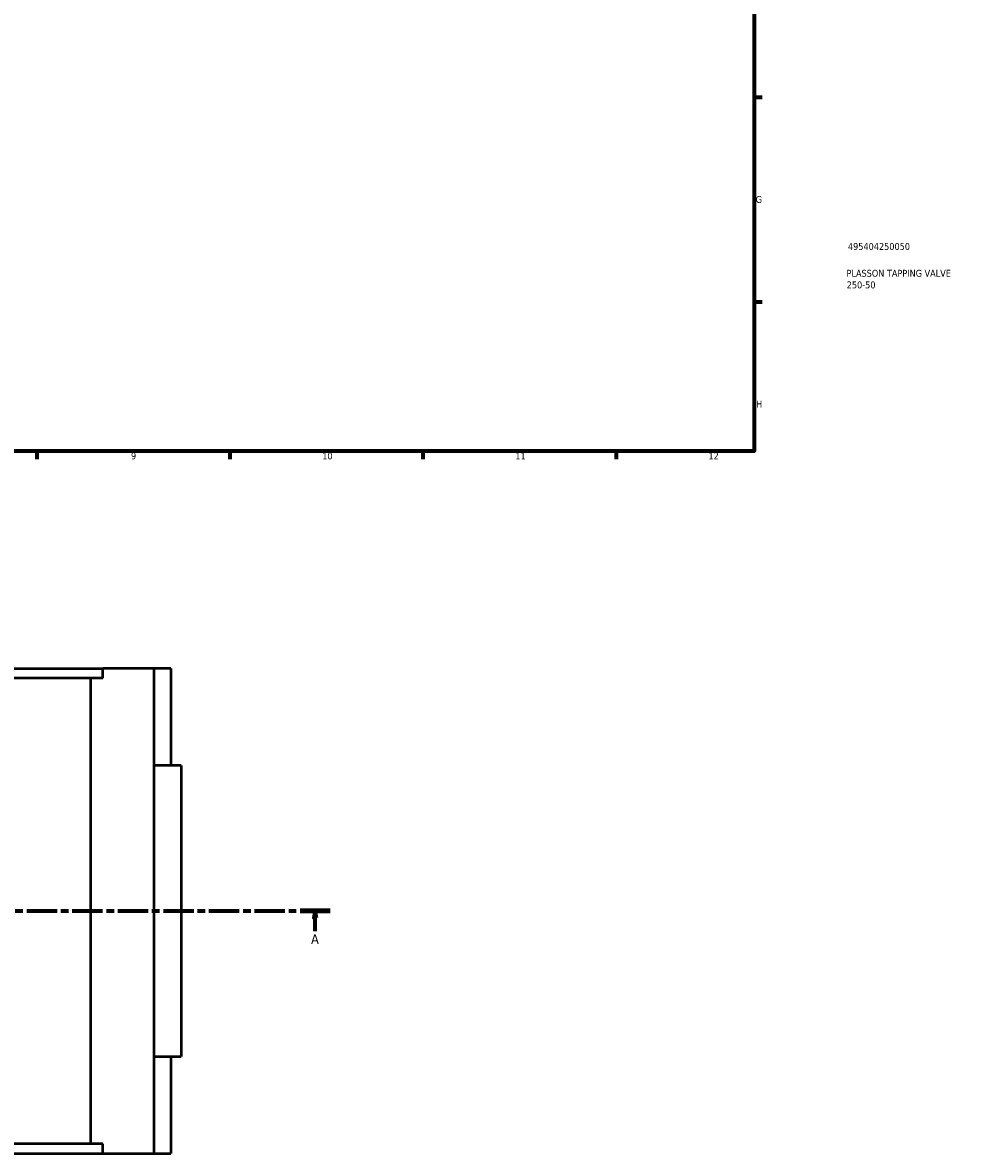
# Model space of a CAD drawing. Header units: millimetres. Extents: x 0 to 1017, y -235 to 1226.
# Tile 4 of 8: x 556 to 895, y -235 to 176. Entities that reach past the tile are written whole.
import ezdxf

# ---------------------------------------------------------------- set-up
doc = ezdxf.new("R2010")
doc.units = ezdxf.units.MM
doc.linetypes.add('CHAIN', pattern=[0.3543, 0.2362, -0.0295, 0.0591, -0.0295])
for name, color, linetype, lineweight in [('Border (ISO)', 7, 'Continuous', 70), ('Section Line (ISO)', 7, 'CHAIN', 70), ('Title (ISO)', 7, 'Continuous', 50), ('Visible (ISO)', 7, 'Continuous', 50)]:
    doc.layers.add(name, color=color, linetype=linetype, lineweight=lineweight)
doc.styles.add('Label Text (ISO)', font='tahoma.ttf')
doc.styles.add('Note Text (ISO)', font='tahoma.ttf')

# ---------------------------------------------------------------- blocks, each defined once
blk = doc.blocks.new('Borders Default Border')
at = {"layer": 'Border (ISO)'}
for p, q in [((821, 148.5), (823.9, 148.5)), ((821, 74.25), (823.9, 74.25)), ((560.67, 20), (560.67, 17.1)), ((630.75, 20), (630.75, 17.1)), ((700.83, 20), (700.83, 17.1)), ((770.92, 20), (770.92, 17.1))]:
    blk.add_line(p, q, dxfattribs=at)
at = {"layer": 'Border (ISO)', "flags": 128}
blk.add_lwpolyline([(20, 20), (20, 574), (821, 574), (821, 20), (20, 20)], dxfattribs=at)
at = {"layer": 'Border (ISO)', "color": 232, "true_color": 0xca0064, "char_height": 2.5, "attachment_point": 7, "style": 'Note Text (ISO)'}
for s, insert in [('G', (821.61, 110.08)), ('H', (821.74, 35.88)), ('9', (594.88, 17.05)), ('10', (664.29, 17.05)), ('11', (734.37, 17.1)), ('12', (804.46, 17.1))]:
    blk.add_mtext(s, dxfattribs=dict(at, insert=insert))
blk = doc.blocks.new('Title Blocks ISO')
at = {"layer": 'Title (ISO)', "color": 232, "true_color": 0xca0064, "style": 'Note Text (ISO)'}
for tag, p in [('PART_NUMBER_001', (34.09, 73.08)), ('DESCRIPTION_001', (33.58, 63.35)), ('DESCRIPTION_002', (33.65, 59.13))]:
    blk.add_attdef(tag, p, '', height=2.5, dxfattribs=at)
blk = doc.blocks.new('2dTransSection0')
at = {"layer": 'Section Line (ISO)', "linetype": 'CHAIN', "ltscale": 46.681}
blk.add_line((242.77, -146.75), (667.19, -146.75), dxfattribs=at)
at = {"layer": 'Section Line (ISO)', "linetype": 'Continuous', "lineweight": 140}
blk.add_line((656.25, -146.75), (667.19, -146.75), dxfattribs=at)
at = {"layer": 'Section Line (ISO)', "linetype": 'Continuous'}
for p, q in [((661.72, -146.75), (661.22, -149.25)), ((661.72, -149.25), (661.72, -146.75)), ((662.22, -149.25), (661.72, -146.75)), ((661.22, -149.25), (662.22, -149.25)), ((661.72, -154.16), (661.72, -149.25))]:
    blk.add_line(p, q, dxfattribs=at)
at = {"layer": 'Section Line (ISO)', "linetype": 'Continuous', "flags": 128}
blk.add_lwpolyline([(662.22, -149.25), (661.72, -146.75), (661.22, -149.25), (662.22, -149.25)], dxfattribs=at)
at = {"layer": 'Section Line (ISO)'}
blk.add_solid([(662.22, -149.25), (661.72, -146.75), (661.22, -149.25), (662.22, -149.25)], dxfattribs=at)
at = {"layer": 'Section Line (ISO)', "insert": (660.23, -158.75), "char_height": 3.5, "attachment_point": 7, "style": 'Label Text (ISO)'}
blk.add_mtext('A', dxfattribs=at)

msp = doc.modelspace()

# ---------------------------------------------------------------- linework, layer by layer
at = {"layer": 'Visible (ISO)'}
for p, q in [((321.703, -58.754), (584.651, -58.754)), ((603.129, -58.754), (584.651, -58.754)), ((584.651, -62.274), (584.651, -58.754)), ((609.358, -58.754), (603.129, -58.754)), ((603.129, -58.754), (603.129, -234.754)), ((609.358, -58.754), (609.358, -93.954)), ((584.651, -62.274), (321.703, -62.274)), ((580.342, -231.234), (580.342, -62.274)), ((613.108, -93.954), (603.129, -93.954)), ((613.108, -93.954), (613.108, -199.554)), ((603.129, -199.554), (613.108, -199.554)), ((609.358, -199.554), (609.358, -234.754)), ((584.651, -231.234), (321.703, -231.234)), ((584.651, -234.754), (584.651, -231.234)), ((321.703, -234.754), (584.651, -234.754)), ((584.651, -234.754), (603.129, -234.754)), ((603.129, -234.754), (609.358, -234.754))]:
    msp.add_line(p, q, dxfattribs=at)

# ---------------------------------------------------------------- block references
msp.add_blockref('Borders Default Border', (0, 0))
msp.add_blockref('Title Blocks ISO', (821, 20)).add_auto_attribs({'PART_NUMBER_001': '495404250050', 'DESCRIPTION_001': 'PLASSON TAPPING VALVE', 'DESCRIPTION_002': '250-50'})
at = {"layer": 'Section Line (ISO)'}
msp.add_blockref('2dTransSection0', (0, 0), dxfattribs=at)

doc.saveas('drawing.dxf')
